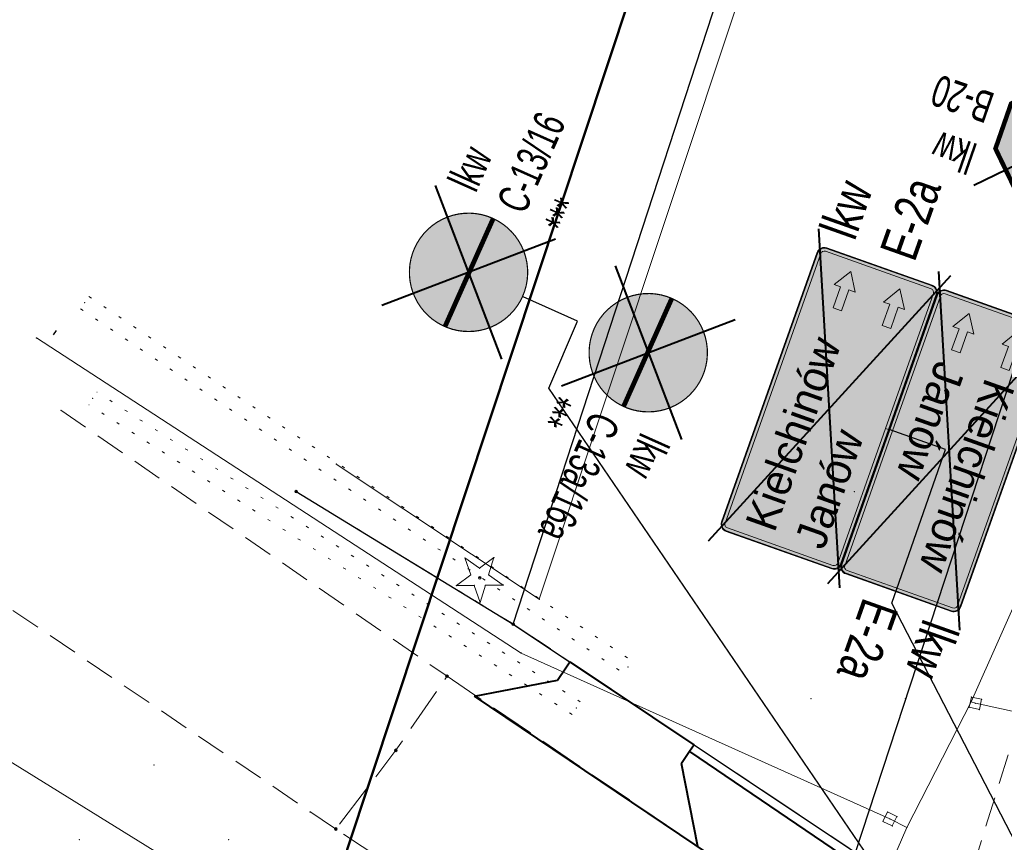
# Model space of a CAD drawing. Header units: metres. Extents: x 6599594 to 6600699, y 5687867 to 5691114.
# Tile 8 of 256: x 6599796 to 6599828, y 5688550 to 5688577. Entities that reach past the tile are written whole.
import ezdxf
from ezdxf.enums import TextEntityAlignment as Align

# ---------------------------------------------------------------- set-up
doc = ezdxf.new("R2010")
doc.units = ezdxf.units.M
doc.header["$MEASUREMENT"] = 0
for name, pattern in [('1', [0]), ('BGT', [0]), ('BTO', [0]), ('GUK', [2, 1.5, -0.5]), ('GUZ', [1, 0.5, -0.5]), ('KOU', [1.5, 1, -0.5]), ('L_0_04', [1.5, 1, -0.5]), ('L_0_06', [2, 1.5, -0.5]), ('L_0_70_00', [1, 0, 0.5, -0.5]), ('UPT', [0]), ('UPW', [0])]:
    doc.linetypes.add(name, pattern=pattern)
doc.layers.get('0').update_dxf_attribs({"color": 253, "linetype": 'CONTINUOUS', "lineweight": 13})
for name, color, linetype in [('__gaPionowe', 7, 'CONTINUOUS'), ('IA_krawężnik_D', 72, 'CONTINUOUS'), ('zzz.gaVSDodTekst', 7, 'CONTINUOUS'), ('zzz.gaVSDomyslna', 7, 'CONTINUOUS'), ('zzz.gaVSNazwa', 7, 'CONTINUOUS'), ('zzz.gaVSStan', 7, 'CONTINUOUS'), ('zzz.gaVSWielkość', 7, 'CONTINUOUS')]:
    doc.layers.add(name, color=color, linetype=linetype)
for name, color, linetype, lineweight in [('_wg odrębnego opracowania', 200, 'BTO', 40), ('Dzialki', 130, '1', 30), ('EUZPU_L_3', 7, 'CONTINUOUS', 9), ('Kontury', 252, 'GUK', 9), ('OT_Komunikacja', 7, 'CONTINUOUS', 0), ('OT_ZagospodarowanieTerenu', 7, 'CONTINUOUS', 0), ('pkt_sztuczny_i_naturalny', 7, 'CONTINUOUS', 5), ('Punkty', 7, 'CONTINUOUS', 9), ('SDRPK_L_1', 252, 'KOU', 9), ('SZOPO_L_0', 7, 'BGT', 9), ('SZZPZ_T_0', 7, 'CONTINUOUS', 9), ('UTTPOM_L_0', 30, 'UPT', 9), ('UWWOA_T_7', 5, 'CONTINUOUS', 9), ('UWWPM_L_0', 5, 'UPW', 9), ('Uzytki', 252, 'GUZ', 9), ('zakres', 1, 'CONTINUOUS', 50)]:
    doc.layers.add(name, color=color, linetype=linetype, lineweight=lineweight)
doc.styles.add('GA-ATR-TEXT', font='ARIALN.TTF', dxfattribs={"width": 0.8})
doc.styles.add('GA-SIGN-TEXT', font='GA_OZ_PION.ttf')
doc.styles.add('opis drzewa', font='ARIALN.TTF', dxfattribs={"width": 0.7, "height": 1.4})
doc.styles.get("Standard").update_dxf_attribs({"font": 'ARIALN.TTF', "width": 0.75, "height": 1.2})
doc.linetypes.add('L_0_15_SHX', pattern='A,0,-0.375,-0.75,-0.75,-0.75,-0.75,-0.75,[6,Mapa Kielchinów 07-08-2022.shx,S=0.05,R=0,X=0,Y=0],-0.75,-0.75,-0.75,-0.75,-0.375', length=7.5)
doc.dimstyles.new('GA-LEADER', dxfattribs={"dimtxt": 1, "dimasz": 1, "dimexe": 1, "dimexo": 1, "dimgap": 1, "dimtad": 1, "dimtxsty": 'Standard', "dimcen": 1, "dimadec": 0, "dimazin": 0, "dimtfac": 1, "dimtmove": 0, "dimatfit": 3, "dimfxl": 1, "dimarcsym": 0})

# ---------------------------------------------------------------- blocks, each defined once
blk = doc.blocks.new('L_0_02_1')
at = {"color": 0}
blk.add_point((0, 0), dxfattribs=at)
blk = doc.blocks.new('L_0_02_2')
at = {"color": 0}
blk.add_point((0, 0), dxfattribs=at)
blk = doc.blocks.new('168')
at = {"linetype": 'Continuous', "lineweight": 13}
blk.add_hatch(color=0, dxfattribs=at).paths.add_polyline_path([(0, -0.091, 1), (0, 0.091, 1)])
at = {"color": 0, "linetype": 'Continuous', "lineweight": 13}
blk.add_circle((0, 0), 0.0906, dxfattribs=at)
blk = doc.blocks.new('gaVScolumn0')
at = {"color": 0, "linetype": 'ByBlock', "lineweight": -2}
blk.add_line((0, 0), (0, 400), dxfattribs=at)
at = {"color": 7, "style": 'GA-ATR-TEXT', "width": 0.9}
blk.add_attdef('X2', text='', height=150, dxfattribs=at).set_placement((-50, 0), align=Align.BOTTOM_RIGHT)
blk = doc.blocks.new('*U355')
at = {"layer": 'zzz.gaVSDomyslna'}
h = blk.add_hatch(color=250, dxfattribs=at)
edge = h.paths.add_edge_path()
edge.add_line((0, 0), (-957, 0))
edge.add_arc((-957, 50), 50, 179.99996, 270.00004, ccw=False)
edge.add_line((-1007, 50), (-1007, 800))
edge.add_arc((-957, 800), 50, 89.99996, 180.00004, ccw=False)
edge.add_line((-957, 850), (957, 850))
edge.add_arc((957, 800), 50, -0.00004, 90.00004, ccw=False)
edge.add_line((1007, 800), (1007, 50))
edge.add_arc((957, 50), 50, -90.00004, 0.00004, ccw=False)
edge.add_line((957, 0), (0, 0))
edge.add_line((0, 0), (0, 0))
h = blk.add_hatch(color=7, dxfattribs=at)
edge = h.paths.add_edge_path()
edge.add_line((0, 5), (0, 25))
edge.add_line((0, 25), (957, 25))
edge.add_arc((957, 50), 25, 269.99996, 360.00004)
edge.add_line((982, 50), (982, 800))
edge.add_arc((957, 800), 25, 359.99996, 450.00004)
edge.add_line((957, 825), (-957, 825))
edge.add_arc((-957, 800), 25, 89.99996, 180.00004)
edge.add_line((-982, 800), (-982, 50))
edge.add_arc((-957, 50), 25, 179.99996, 270.00004)
edge.add_line((-957, 25), (0, 25))
edge.add_line((0, 25), (0, 5))
edge.add_line((0, 5), (-957, 5))
edge.add_arc((-957, 50), 45, 179.99996, 270.00004, ccw=False)
edge.add_line((-1002, 50), (-1002, 800))
edge.add_arc((-957, 800), 45, 89.99996, 180.00004, ccw=False)
edge.add_line((-957, 845), (957, 845))
edge.add_arc((957, 800), 45, -0.00004, 90.00004, ccw=False)
edge.add_line((1002, 800), (1002, 50))
edge.add_arc((957, 50), 45, -90.00004, 0.00004, ccw=False)
edge.add_line((957, 5), (0, 5))
edge.add_line((0, 5), (0, 5))
at = {"layer": 'zzz.gaVSDomyslna', "color": 250, "lineweight": 0}
blk.add_lwpolyline([(0, 0), (-957, 0, -0.414214), (-1007, 50), (-1007, 800, -0.414214), (-957, 850), (957, 850, -0.414214), (1007, 800), (1007, 50, -0.414214), (957, 0), (0, 0)], format="xyb", close=True, dxfattribs=at)
at = {"layer": 'zzz.gaVSDomyslna', "color": 7, "lineweight": 0}
blk.add_lwpolyline([(0, 5), (0, 25), (957, 25, 0.414214), (982, 50), (982, 800, 0.414214), (957, 825), (-957, 825, 0.414214), (-982, 800), (-982, 50, 0.414214), (-957, 25), (0, 25), (0, 5), (-957, 5, -0.414214), (-1002, 50), (-1002, 800, -0.414214), (-957, 845), (957, 845, -0.414214), (1002, 800), (1002, 50, -0.414214), (957, 5), (0, 5)], format="xyb", close=True, dxfattribs=at)
blk = doc.blocks.new('*U353')
at = {"layer": 'zzz.gaVSDomyslna', "linetype": 'ByBlock', "lineweight": -2}
blk.add_hatch(color=7, dxfattribs=at).paths.add_polyline_path([(-15, 30), (-15, 75), (-135, 0), (-15, -75), (-15, -30), (135, -30), (135, 30)])
at = {"layer": 'zzz.gaVSDomyslna', "color": 7, "lineweight": 0}
blk.add_lwpolyline([(-15, 30), (-15, 75), (-135, 0), (-15, -75), (-15, -30), (135, -30), (135, 30), (-15, 30)], close=True, dxfattribs=at)
blk = doc.blocks.new('*U354')
at = {"layer": 'zzz.gaVSDomyslna', "linetype": 'ByBlock', "lineweight": -2}
blk.add_hatch(color=7, dxfattribs=at).paths.add_polyline_path([(-15, 30), (-15, 75), (-135, 0), (-15, -75), (-15, -30), (135, -30), (135, 30)])
at = {"layer": 'zzz.gaVSDomyslna', "color": 7, "lineweight": 0}
blk.add_lwpolyline([(-15, 30), (-15, 75), (-135, 0), (-15, -75), (-15, -30), (135, -30), (135, 30), (-15, 30)], close=True, dxfattribs=at)
blk = doc.blocks.new('*U352')
at = {"layer": 'zzz.gaVSDomyslna', "color": 7, "xscale": 0.9999888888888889, "yscale": 0.9999888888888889, "rotation": 180}
for name, p in [('*U354', (776.975, 455)), ('*U353', (776.975, 105))]:
    blk.add_blockref(name, p, dxfattribs=at)
at = {"layer": 'zzz.gaVSDomyslna', "color": 7, "style": 'GA-SIGN-TEXT'}
for s, p in [('Kielchinów', (-911.975, 455)), ('Janów', (-911.975, 105))]:
    blk.add_text(s, height=210, dxfattribs=at).set_placement(p, align=Align.MIDDLE_LEFT)
blk = doc.blocks.new('*U351')
at = {"layer": 'zzz.gaVSDomyslna'}
blk.add_blockref('*U352', (0, 165), dxfattribs=at)
blk = doc.blocks.new('z.ga4.Cross-2')
at = {"color": 0, "linetype": 'Continuous', "lineweight": -2}
for p, q in [((-0.5, -0.5), (0.5, 0.5)), ((0.5, -0.5), (-0.5, 0.5))]:
    blk.add_line(p, q, dxfattribs=at)
blk = doc.blocks.new('*U350')
at = {"layer": 'zzz.gaVSDomyslna', "color": 10, "lineweight": 40, "xscale": 2215.40000000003, "yscale": 935.0000000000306}
blk.add_blockref('z.ga4.Cross-2', (0, 425), dxfattribs=at)
at = {"layer": 'zzz.gaVSDomyslna'}
for name, p in [('*U355', (0, 0)), ('*U351', (0, -24))]:
    blk.add_blockref(name, p, dxfattribs=at)
at = {"layer": 'zzz.gaVSDodTekst', "style": 'GA-ATR-TEXT', "width": 0.9}
blk.add_attdef('Addtext', text='', height=250, dxfattribs=at).set_placement((1107, -87.5), align=Align.MIDDLE_LEFT)
at = {"layer": 'zzz.gaVSDomyslna', "style": 'opis drzewa', "flags": 1}
for tag in ['Width', 'Height', 'Position', 'Route', 'ItemNo', 'ID']:
    blk.add_attdef(tag, text='', height=1, dxfattribs=at).set_placement((0, 0), align=Align.MIDDLE_LEFT)
at = {"layer": 'zzz.gaVSNazwa', "style": 'GA-ATR-TEXT', "width": 0.9}
blk.add_attdef('Name', text='', height=250, dxfattribs=at).set_placement((1107, 337.5), align=Align.MIDDLE_LEFT)
at = {"layer": 'zzz.gaVSStan', "style": 'GA-ATR-TEXT', "width": 0.9}
blk.add_attdef('State', text='', height=250, dxfattribs=at).set_placement((1107, 762.5), align=Align.MIDDLE_LEFT)
at = {"layer": 'zzz.gaVSWielkość', "style": 'opis drzewa', "flags": 1}
blk.add_attdef('Size', text='', height=1, dxfattribs=at).set_placement((0, 0), align=Align.MIDDLE_LEFT)
blk = doc.blocks.new('*U364')
at = {"layer": 'zzz.gaVSDomyslna'}
h = blk.add_hatch(color=250, dxfattribs=at)
edge = h.paths.add_edge_path()
edge.add_line((0, 0), (-957, 0))
edge.add_arc((-957, 50), 50, 179.99996, 270.00004, ccw=False)
edge.add_line((-1007, 50), (-1007, 800))
edge.add_arc((-957, 800), 50, 89.99996, 180.00004, ccw=False)
edge.add_line((-957, 850), (957, 850))
edge.add_arc((957, 800), 50, -0.00004, 90.00004, ccw=False)
edge.add_line((1007, 800), (1007, 50))
edge.add_arc((957, 50), 50, -90.00004, 0.00004, ccw=False)
edge.add_line((957, 0), (0, 0))
edge.add_line((0, 0), (0, 0))
h = blk.add_hatch(color=7, dxfattribs=at)
edge = h.paths.add_edge_path()
edge.add_line((0, 5), (0, 25))
edge.add_line((0, 25), (957, 25))
edge.add_arc((957, 50), 25, 269.99996, 360.00004)
edge.add_line((982, 50), (982, 800))
edge.add_arc((957, 800), 25, 359.99996, 450.00004)
edge.add_line((957, 825), (-957, 825))
edge.add_arc((-957, 800), 25, 89.99996, 180.00004)
edge.add_line((-982, 800), (-982, 50))
edge.add_arc((-957, 50), 25, 179.99996, 270.00004)
edge.add_line((-957, 25), (0, 25))
edge.add_line((0, 25), (0, 5))
edge.add_line((0, 5), (-957, 5))
edge.add_arc((-957, 50), 45, 179.99996, 270.00004, ccw=False)
edge.add_line((-1002, 50), (-1002, 800))
edge.add_arc((-957, 800), 45, 89.99996, 180.00004, ccw=False)
edge.add_line((-957, 845), (957, 845))
edge.add_arc((957, 800), 45, -0.00004, 90.00004, ccw=False)
edge.add_line((1002, 800), (1002, 50))
edge.add_arc((957, 50), 45, -90.00004, 0.00004, ccw=False)
edge.add_line((957, 5), (0, 5))
edge.add_line((0, 5), (0, 5))
at = {"layer": 'zzz.gaVSDomyslna', "color": 250, "lineweight": 0}
blk.add_lwpolyline([(0, 0), (-957, 0, -0.414214), (-1007, 50), (-1007, 800, -0.414214), (-957, 850), (957, 850, -0.414214), (1007, 800), (1007, 50, -0.414214), (957, 0), (0, 0)], format="xyb", close=True, dxfattribs=at)
at = {"layer": 'zzz.gaVSDomyslna', "color": 7, "lineweight": 0}
blk.add_lwpolyline([(0, 5), (0, 25), (957, 25, 0.414214), (982, 50), (982, 800, 0.414214), (957, 825), (-957, 825, 0.414214), (-982, 800), (-982, 50, 0.414214), (-957, 25), (0, 25), (0, 5), (-957, 5, -0.414214), (-1002, 50), (-1002, 800, -0.414214), (-957, 845), (957, 845, -0.414214), (1002, 800), (1002, 50, -0.414214), (957, 5), (0, 5)], format="xyb", close=True, dxfattribs=at)
blk = doc.blocks.new('*U362')
at = {"layer": 'zzz.gaVSDomyslna', "linetype": 'ByBlock', "lineweight": -2}
blk.add_hatch(color=7, dxfattribs=at).paths.add_polyline_path([(-15, 30), (-15, 75), (-135, 0), (-15, -75), (-15, -30), (135, -30), (135, 30)])
at = {"layer": 'zzz.gaVSDomyslna', "color": 7, "lineweight": 0}
blk.add_lwpolyline([(-15, 30), (-15, 75), (-135, 0), (-15, -75), (-15, -30), (135, -30), (135, 30), (-15, 30)], close=True, dxfattribs=at)
blk = doc.blocks.new('*U363')
at = {"layer": 'zzz.gaVSDomyslna', "linetype": 'ByBlock', "lineweight": -2}
blk.add_hatch(color=7, dxfattribs=at).paths.add_polyline_path([(-15, 30), (-15, 75), (-135, 0), (-15, -75), (-15, -30), (135, -30), (135, 30)])
at = {"layer": 'zzz.gaVSDomyslna', "color": 7, "lineweight": 0}
blk.add_lwpolyline([(-15, 30), (-15, 75), (-135, 0), (-15, -75), (-15, -30), (135, -30), (135, 30), (-15, 30)], close=True, dxfattribs=at)
blk = doc.blocks.new('*U361')
at = {"layer": 'zzz.gaVSDomyslna', "color": 7, "xscale": 0.9999888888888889, "yscale": 0.9999888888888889}
for name, p in [('*U363', (-776.975, 455)), ('*U362', (-776.975, 105))]:
    blk.add_blockref(name, p, dxfattribs=at)
at = {"layer": 'zzz.gaVSDomyslna', "color": 7, "style": 'GA-SIGN-TEXT'}
for s, p in [('Kielchinów', (-549.975, 455)), ('Janów', (-549.975, 105))]:
    blk.add_text(s, height=210, dxfattribs=at).set_placement(p, align=Align.MIDDLE_LEFT)
blk = doc.blocks.new('*U360')
at = {"layer": 'zzz.gaVSDomyslna'}
blk.add_blockref('*U361', (0, 165), dxfattribs=at)
blk = doc.blocks.new('*U359')
at = {"layer": 'zzz.gaVSDomyslna', "color": 10, "lineweight": 40, "xscale": 2215.40000000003, "yscale": 935.0000000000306}
blk.add_blockref('z.ga4.Cross-2', (0, 425), dxfattribs=at)
at = {"layer": 'zzz.gaVSDomyslna'}
for name, p in [('*U364', (0, 0)), ('*U360', (0, -24))]:
    blk.add_blockref(name, p, dxfattribs=at)
at = {"layer": 'zzz.gaVSDodTekst', "style": 'GA-ATR-TEXT', "width": 0.9}
blk.add_attdef('Addtext', text='', height=250, dxfattribs=at).set_placement((1107, -87.5), align=Align.MIDDLE_LEFT)
at = {"layer": 'zzz.gaVSDomyslna', "style": 'opis drzewa', "flags": 1}
for tag in ['Width', 'Height', 'Position', 'Route', 'ItemNo', 'ID']:
    blk.add_attdef(tag, text='', height=1, dxfattribs=at).set_placement((0, 0), align=Align.MIDDLE_LEFT)
at = {"layer": 'zzz.gaVSNazwa', "style": 'GA-ATR-TEXT', "width": 0.9}
blk.add_attdef('Name', text='', height=250, dxfattribs=at).set_placement((1107, 337.5), align=Align.MIDDLE_LEFT)
at = {"layer": 'zzz.gaVSStan', "style": 'GA-ATR-TEXT', "width": 0.9}
blk.add_attdef('State', text='', height=250, dxfattribs=at).set_placement((1107, 762.5), align=Align.MIDDLE_LEFT)
at = {"layer": 'zzz.gaVSWielkość', "style": 'opis drzewa', "flags": 1}
blk.add_attdef('Size', text='', height=1, dxfattribs=at).set_placement((0, 0), align=Align.MIDDLE_LEFT)
blk = doc.blocks.new('*U378')
at = {"layer": 'zzz.gaVSDomyslna'}
blk.add_hatch(color=251, dxfattribs=at).paths.add_polyline_path([(400, 565.685), (165.685, 800), (-165.685, 800), (-400, 565.685), (-400, 234.315), (-165.685, 0), (165.685, 0), (400, 234.315)])
blk = doc.blocks.new('*U379')
at = {"layer": 'zzz.gaVSDomyslna', "color": 7, "lineweight": 0, "const_width": 30.4482}
blk.add_lwpolyline([(0, 15.2241), (159.379, 15.2241), (384.776, 240.621), (384.776, 559.379), (159.379, 784.776), (-159.379, 784.776), (-384.776, 559.379), (-384.776, 240.621), (-159.379, 15.2241), (0, 15.2241)], dxfattribs=at)
blk = doc.blocks.new('*U380')
at = {"layer": 'zzz.gaVSDomyslna'}
h = blk.add_hatch(color=7, dxfattribs=at)
h.paths.add_polyline_path([(246.667, 506.667), (186.667, 506.667), (186.667, 293.333), (213.333, 293.333), (213.333, 386.667), (246.667, 386.667, 1)])
h.paths.add_polyline_path([(213.333, 413.333), (213.333, 480), (246.667, 480, -1), (246.667, 413.333)], flags=16)
h.paths.add_polyline_path([(133.333, 446.667, 1), (13.3333, 446.667), (13.3333, 353.333, 1), (133.333, 353.333)])
h.paths.add_polyline_path([(106.667, 353.333, -1), (40, 353.333), (40, 446.667, -1), (106.667, 446.667)], flags=16)
h.paths.add_polyline_path([(-66.6667, 480), (-20, 480), (-20, 506.667), (-140, 506.667), (-140, 480), (-93.3333, 480), (-93.3333, 293.333), (-66.6667, 293.333)])
h.paths.add_polyline_path([(-220.318, 411.905), (-240.082, 416.296, -0.896242), (-233.333, 477.778), (-223.333, 477.778, -0.250765), (-197.447, 463.924), (-175.259, 478.716, 0.250765), (-223.333, 504.444), (-233.333, 504.444, 0.896242), (-245.866, 390.265), (-226.103, 385.873, -0.896242), (-233.333, 320), (-244.444, 320, -0.247999), (-271.985, 334.555), (-294.018, 319.533, 0.247999), (-244.444, 293.333), (-233.333, 293.333, 0.896242)])
blk = doc.blocks.new('*U382')
at = {"layer": 'zzz.gaVSDomyslna', "color": 251}
blk.add_blockref('*U378', (0, 0), dxfattribs=at)
at = {"layer": 'zzz.gaVSDomyslna', "color": 7}
for name in ['*U379', '*U380']:
    blk.add_blockref(name, (0, 0), dxfattribs=at)
blk = doc.blocks.new('*U377')
at = {"layer": 'zzz.gaVSDomyslna', "color": 10, "lineweight": 40, "xscale": 880.0002200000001, "yscale": 880.000117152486}
blk.add_blockref('z.ga4.Cross-2', (0, 400), dxfattribs=at)
at = {"layer": 'zzz.gaVSDomyslna'}
blk.add_blockref('*U382', (0, 0), dxfattribs=at)
at = {"layer": 'zzz.gaVSDodTekst', "style": 'GA-ATR-TEXT', "width": 0.8}
blk.add_attdef('Addtext', text='', height=200, dxfattribs=at).set_placement((500, -27), align=Align.MIDDLE_LEFT)
at = {"layer": 'zzz.gaVSDomyslna', "style": 'opis drzewa', "flags": 1}
for tag in ['Width', 'Height', 'Position', 'Route', 'ItemNo', 'ID']:
    blk.add_attdef(tag, text='', height=1, dxfattribs=at).set_placement((0, 0), align=Align.MIDDLE_LEFT)
at = {"layer": 'zzz.gaVSNazwa', "style": 'GA-ATR-TEXT', "width": 0.8}
blk.add_attdef('Name', text='', height=210, dxfattribs=at).set_placement((500, 318), align=Align.MIDDLE_LEFT)
at = {"layer": 'zzz.gaVSStan', "style": 'GA-ATR-TEXT', "width": 0.8}
blk.add_attdef('State', text='', height=210, dxfattribs=at).set_placement((500, 675), align=Align.MIDDLE_LEFT)
at = {"layer": 'zzz.gaVSWielkość', "style": 'opis drzewa', "flags": 1}
blk.add_attdef('Size', text='', height=1, dxfattribs=at).set_placement((0, 0), align=Align.MIDDLE_LEFT)
blk = doc.blocks.new('*U417')
at = {"layer": 'zzz.gaVSDomyslna'}
blk.add_hatch(color=250, dxfattribs=at).paths.add_polyline_path([(-400, 400, 1), (400, 400, 1)])
blk = doc.blocks.new('*U418')
at = {"layer": 'zzz.gaVSDomyslna', "color": 7, "lineweight": 0, "const_width": 8}
blk.add_lwpolyline([(0, 796, 1), (0, 4, 1), (0, 796, 1.17474)], format="xyb", dxfattribs=at)
blk = doc.blocks.new('*U419')
at = {"layer": 'zzz.gaVSDomyslna'}
h = blk.add_hatch(color=7, dxfattribs=at)
h.paths.add_polyline_path([(68.7298, 120), (80.3852, 120, 3.31928), (150.279, 245.471), (101.889, 323.64), (113.417, 360), (160, 360), (160, 400), (39.4574, 400, 0.843718), (36.4063, 381.198), (93.1592, 362.28), (86.0947, 340), (-138.924, 340), (-124.106, 391.293, -0.334944), (-112.567, 400), (-80, 400), (-80, 420), (-112.567, 420, 0.333495), (-143.292, 396.942), (-183.634, 257.298, 25.9615), (-164.42, 251.747), (-156.934, 277.658), (-5.88005, 147.681, 1.10824)])
h.paths.add_polyline_path([(68.7298, 140, 0.191903), (51.2382, 163.896), (93.9215, 298.513), (133.274, 234.943, 0.219028), (80.3852, 140)], flags=16)
h.paths.add_polyline_path([(32.1735, 169.941, 0.167013), (7.16478, 162.841), (-150.83, 298.79), (-144.702, 320), (79.7533, 320)], flags=16)
h.paths.add_polyline_path([(100.455, 120), (192.679, 120, 1.76317), (209.386, 149.991), (160.843, 228.405, -3.23686)], flags=16)
h.paths.add_polyline_path([(100.455, 140, -0.211684), (143.838, 217.878), (192.048, 140)], flags=16)
h.paths.add_polyline_path([(-189.204, 238.016), (-214.8, 149.415, 3.73205), (-195.586, 143.865), (-169.99, 232.466, -21.9545)], flags=16)
blk = doc.blocks.new('*U420')
at = {"layer": 'zzz.gaVSDomyslna'}
h = blk.add_hatch(color=7, dxfattribs=at)
h.paths.add_polyline_path([(-101.25, 517.5, 1), (-33.75, 517.5, 1)])
h.paths.add_polyline_path([(174.375, 298.125, 1), (230.625, 298.125, 1)], flags=17)
h.paths.add_polyline_path([(-25.0187, 384.179), (68.3868, 243.19), (76.6325, 249.603), (118.259, 225.538), (148.976, 235.904), (122.485, 129.941), (133.136, 127.544), (102.969, 6.87773), (129.764, 4.48537), (168.75, 120), (218.529, 31.5037), (233.422, 30.2005), (246.316, 59.2105), (232.906, 60.8867), (203.162, 137.647), (219.477, 202.909), (248.412, 146.605), (271.047, 155.407), (217.347, 262.806), (168.75, 270.703), (119.62, 249.209), (85.5204, 267.964), (-10.2857, 438.286), (-56.25, 475.312), (-87.3134, 476.866), (-158.4, 446.4), (-180, 360), (-196.44, 228.483), (-180.251, 227.269), (-154.512, 326.25), (-161.476, 237.111), (-155.15, 236.636), (-176.029, 0), (-137.25, 0), (-98.2895, 222.632), (-41.625, 33.75), (-5.82589, 33.75), (11.3704, 72.2698), (-8.63724, 80.8445), (-42.0833, 286.667)])
blk = doc.blocks.new('*U421')
at = {"layer": 'zzz.gaVSDomyslna'}
blk.add_hatch(color=250, dxfattribs=at).paths.add_polyline_path([(-400, 400, 1), (400, 400, 1)])
blk = doc.blocks.new('*U422')
at = {"layer": 'zzz.gaVSDomyslna', "color": 7, "lineweight": 0, "const_width": 8}
blk.add_lwpolyline([(0, 796, 1), (0, 4, 1), (0, 796, 1.17474)], format="xyb", dxfattribs=at)
blk = doc.blocks.new('*U423')
at = {"layer": 'zzz.gaVSDomyslna'}
h = blk.add_hatch(color=7, dxfattribs=at)
h.paths.add_polyline_path([(68.7298, 120), (80.3852, 120, 3.31928), (150.279, 245.471), (101.889, 323.64), (113.417, 360), (160, 360), (160, 400), (39.4574, 400, 0.843718), (36.4063, 381.198), (93.1592, 362.28), (86.0947, 340), (-138.924, 340), (-124.106, 391.293, -0.334944), (-112.567, 400), (-80, 400), (-80, 420), (-112.567, 420, 0.333495), (-143.292, 396.942), (-183.634, 257.298, 25.9615), (-164.42, 251.747), (-156.934, 277.658), (-5.88005, 147.681, 1.10824)])
h.paths.add_polyline_path([(68.7298, 140, 0.191903), (51.2382, 163.896), (93.9215, 298.513), (133.274, 234.943, 0.219028), (80.3852, 140)], flags=16)
h.paths.add_polyline_path([(32.1735, 169.941, 0.167013), (7.16478, 162.841), (-150.83, 298.79), (-144.702, 320), (79.7533, 320)], flags=16)
h.paths.add_polyline_path([(100.455, 120), (192.679, 120, 1.76317), (209.386, 149.991), (160.843, 228.405, -3.23686)], flags=16)
h.paths.add_polyline_path([(100.455, 140, -0.211684), (143.838, 217.878), (192.048, 140)], flags=16)
h.paths.add_polyline_path([(-189.204, 238.016), (-214.8, 149.415, 3.73205), (-195.586, 143.865), (-169.99, 232.466, -21.9545)], flags=16)
blk = doc.blocks.new('*U424')
at = {"layer": 'zzz.gaVSDomyslna'}
h = blk.add_hatch(color=7, dxfattribs=at)
h.paths.add_polyline_path([(-101.25, 517.5, 1), (-33.75, 517.5, 1)])
h.paths.add_polyline_path([(174.375, 298.125, 1), (230.625, 298.125, 1)], flags=17)
h.paths.add_polyline_path([(-25.0187, 384.179), (68.3868, 243.19), (76.6325, 249.603), (118.259, 225.538), (148.976, 235.904), (122.485, 129.941), (133.136, 127.544), (102.969, 6.87773), (129.764, 4.48537), (168.75, 120), (218.529, 31.5037), (233.422, 30.2005), (246.316, 59.2105), (232.906, 60.8867), (203.162, 137.647), (219.477, 202.909), (248.412, 146.605), (271.047, 155.407), (217.347, 262.806), (168.75, 270.703), (119.62, 249.209), (85.5204, 267.964), (-10.2857, 438.286), (-56.25, 475.312), (-87.3134, 476.866), (-158.4, 446.4), (-180, 360), (-196.44, 228.483), (-180.251, 227.269), (-154.512, 326.25), (-161.476, 237.111), (-155.15, 236.636), (-176.029, 0), (-137.25, 0), (-98.2895, 222.632), (-41.625, 33.75), (-5.82589, 33.75), (11.3704, 72.2698), (-8.63724, 80.8445), (-42.0833, 286.667)])
blk = doc.blocks.new('*U425')
at = {"layer": 'zzz.gaVSDomyslna', "color": 7, "const_width": 32}
blk.add_lwpolyline([(-396, 396), (396, 396)], dxfattribs=at)
blk.add_lwpolyline([(-396, 396), (396, 396)], dxfattribs=at)
at = {"layer": 'zzz.gaVSDomyslna', "color": 250}
for name in ['*U417', '*U421']:
    blk.add_blockref(name, (0, 0), dxfattribs=at)
at = {"layer": 'zzz.gaVSDomyslna', "color": 7}
for name in ['*U418', '*U422']:
    blk.add_blockref(name, (0, 0), dxfattribs=at)
for name, p, xscale, yscale in [('*U420', (0, 440), 0.58, 0.58), ('*U424', (0, 440), 0.58, 0.58), ('*U419', (0, 92), 0.6, 0.6), ('*U423', (0, 92), 0.6, 0.6)]:
    blk.add_blockref(name, p, dxfattribs=dict(at, xscale=xscale, yscale=yscale))
blk = doc.blocks.new('*U416')
at = {"layer": 'zzz.gaVSDomyslna', "color": 10, "lineweight": 40, "xscale": 880, "yscale": 880}
blk.add_blockref('z.ga4.Cross-2', (0, 400), dxfattribs=at)
at = {"layer": 'zzz.gaVSDomyslna'}
blk.add_blockref('*U425', (0, 0), dxfattribs=at)
at = {"layer": 'zzz.gaVSDodTekst', "style": 'GA-ATR-TEXT', "width": 0.8}
blk.add_attdef('Addtext', text='', height=200, dxfattribs=at).set_placement((500, -27), align=Align.MIDDLE_LEFT)
at = {"layer": 'zzz.gaVSDomyslna', "style": 'opis drzewa', "flags": 1}
for tag in ['Width', 'Height', 'Position', 'Route', 'ItemNo', 'ID']:
    blk.add_attdef(tag, text='', height=1, dxfattribs=at).set_placement((0, 0), align=Align.MIDDLE_LEFT)
at = {"layer": 'zzz.gaVSNazwa', "style": 'GA-ATR-TEXT', "width": 0.8}
blk.add_attdef('Name', text='', height=210, dxfattribs=at).set_placement((500, 318), align=Align.MIDDLE_LEFT)
at = {"layer": 'zzz.gaVSStan', "style": 'GA-ATR-TEXT', "width": 0.8}
blk.add_attdef('State', text='', height=210, dxfattribs=at).set_placement((500, 675), align=Align.MIDDLE_LEFT)
at = {"layer": 'zzz.gaVSWielkość', "style": 'opis drzewa', "flags": 1}
blk.add_attdef('Size', text='', height=1, dxfattribs=at).set_placement((0, 0), align=Align.MIDDLE_LEFT)
blk = doc.blocks.new('*U427')
at = {"layer": 'zzz.gaVSDomyslna'}
blk.add_hatch(color=250, dxfattribs=at).paths.add_polyline_path([(-400, 400, 1), (400, 400, 1)])
blk = doc.blocks.new('*U428')
at = {"layer": 'zzz.gaVSDomyslna', "color": 7, "lineweight": 0, "const_width": 8}
blk.add_lwpolyline([(0, 796, 1), (0, 4, 1), (0, 796, 1.17474)], format="xyb", dxfattribs=at)
blk = doc.blocks.new('*U429')
at = {"layer": 'zzz.gaVSDomyslna'}
h = blk.add_hatch(color=7, dxfattribs=at)
h.paths.add_polyline_path([(68.7298, 120), (80.3852, 120, 3.31928), (150.279, 245.471), (101.889, 323.64), (113.417, 360), (160, 360), (160, 400), (39.4574, 400, 0.843718), (36.4063, 381.198), (93.1592, 362.28), (86.0947, 340), (-138.924, 340), (-124.106, 391.293, -0.334944), (-112.567, 400), (-80, 400), (-80, 420), (-112.567, 420, 0.333495), (-143.292, 396.942), (-183.634, 257.298, 25.9615), (-164.42, 251.747), (-156.934, 277.658), (-5.88005, 147.681, 1.10824)])
h.paths.add_polyline_path([(68.7298, 140, 0.191903), (51.2382, 163.896), (93.9215, 298.513), (133.274, 234.943, 0.219028), (80.3852, 140)], flags=16)
h.paths.add_polyline_path([(32.1735, 169.941, 0.167013), (7.16478, 162.841), (-150.83, 298.79), (-144.702, 320), (79.7533, 320)], flags=16)
h.paths.add_polyline_path([(100.455, 120), (192.679, 120, 1.76317), (209.386, 149.991), (160.843, 228.405, -3.23686)], flags=16)
h.paths.add_polyline_path([(100.455, 140, -0.211684), (143.838, 217.878), (192.048, 140)], flags=16)
h.paths.add_polyline_path([(-189.204, 238.016), (-214.8, 149.415, 3.73205), (-195.586, 143.865), (-169.99, 232.466, -21.9545)], flags=16)
blk = doc.blocks.new('*U430')
at = {"layer": 'zzz.gaVSDomyslna'}
h = blk.add_hatch(color=7, dxfattribs=at)
h.paths.add_polyline_path([(-101.25, 517.5, 1), (-33.75, 517.5, 1)])
h.paths.add_polyline_path([(174.375, 298.125, 1), (230.625, 298.125, 1)], flags=17)
h.paths.add_polyline_path([(-25.0187, 384.179), (68.3868, 243.19), (76.6325, 249.603), (118.259, 225.538), (148.976, 235.904), (122.485, 129.941), (133.136, 127.544), (102.969, 6.87773), (129.764, 4.48537), (168.75, 120), (218.529, 31.5037), (233.422, 30.2005), (246.316, 59.2105), (232.906, 60.8867), (203.162, 137.647), (219.477, 202.909), (248.412, 146.605), (271.047, 155.407), (217.347, 262.806), (168.75, 270.703), (119.62, 249.209), (85.5204, 267.964), (-10.2857, 438.286), (-56.25, 475.312), (-87.3134, 476.866), (-158.4, 446.4), (-180, 360), (-196.44, 228.483), (-180.251, 227.269), (-154.512, 326.25), (-161.476, 237.111), (-155.15, 236.636), (-176.029, 0), (-137.25, 0), (-98.2895, 222.632), (-41.625, 33.75), (-5.82589, 33.75), (11.3704, 72.2698), (-8.63724, 80.8445), (-42.0833, 286.667)])
blk = doc.blocks.new('*U431')
at = {"layer": 'zzz.gaVSDomyslna'}
blk.add_hatch(color=7, dxfattribs=at).paths.add_polyline_path([(326.027, 631.746, 0.0839202), (231.746, 726.027), (-326.027, 168.254, 0.0839202), (-231.746, 73.9729)])
blk = doc.blocks.new('*U432')
at = {"layer": 'zzz.gaVSDomyslna'}
blk.add_hatch(color=251, dxfattribs=at).paths.add_polyline_path([(316.346, 631.493, 0.0769842), (231.493, 716.346), (-316.346, 168.507, 0.0769842), (-231.493, 83.6539)])
blk = doc.blocks.new('*U433')
at = {"layer": 'zzz.gaVSDomyslna'}
blk.add_hatch(color=250, dxfattribs=at).paths.add_polyline_path([(-400, 400, 1), (400, 400, 1)])
blk = doc.blocks.new('*U434')
at = {"layer": 'zzz.gaVSDomyslna', "color": 7, "lineweight": 0, "const_width": 8}
blk.add_lwpolyline([(0, 796, 1), (0, 4, 1), (0, 796, 1.17474)], format="xyb", dxfattribs=at)
blk = doc.blocks.new('*U435')
at = {"layer": 'zzz.gaVSDomyslna'}
h = blk.add_hatch(color=7, dxfattribs=at)
h.paths.add_polyline_path([(68.7298, 120), (80.3852, 120, 3.31928), (150.279, 245.471), (101.889, 323.64), (113.417, 360), (160, 360), (160, 400), (39.4574, 400, 0.843718), (36.4063, 381.198), (93.1592, 362.28), (86.0947, 340), (-138.924, 340), (-124.106, 391.293, -0.334944), (-112.567, 400), (-80, 400), (-80, 420), (-112.567, 420, 0.333495), (-143.292, 396.942), (-183.634, 257.298, 25.9615), (-164.42, 251.747), (-156.934, 277.658), (-5.88005, 147.681, 1.10824)])
h.paths.add_polyline_path([(68.7298, 140, 0.191903), (51.2382, 163.896), (93.9215, 298.513), (133.274, 234.943, 0.219028), (80.3852, 140)], flags=16)
h.paths.add_polyline_path([(32.1735, 169.941, 0.167013), (7.16478, 162.841), (-150.83, 298.79), (-144.702, 320), (79.7533, 320)], flags=16)
h.paths.add_polyline_path([(100.455, 120), (192.679, 120, 1.76317), (209.386, 149.991), (160.843, 228.405, -3.23686)], flags=16)
h.paths.add_polyline_path([(100.455, 140, -0.211684), (143.838, 217.878), (192.048, 140)], flags=16)
h.paths.add_polyline_path([(-189.204, 238.016), (-214.8, 149.415, 3.73205), (-195.586, 143.865), (-169.99, 232.466, -21.9545)], flags=16)
blk = doc.blocks.new('*U436')
at = {"layer": 'zzz.gaVSDomyslna'}
h = blk.add_hatch(color=7, dxfattribs=at)
h.paths.add_polyline_path([(-101.25, 517.5, 1), (-33.75, 517.5, 1)])
h.paths.add_polyline_path([(174.375, 298.125, 1), (230.625, 298.125, 1)], flags=17)
h.paths.add_polyline_path([(-25.0187, 384.179), (68.3868, 243.19), (76.6325, 249.603), (118.259, 225.538), (148.976, 235.904), (122.485, 129.941), (133.136, 127.544), (102.969, 6.87773), (129.764, 4.48537), (168.75, 120), (218.529, 31.5037), (233.422, 30.2005), (246.316, 59.2105), (232.906, 60.8867), (203.162, 137.647), (219.477, 202.909), (248.412, 146.605), (271.047, 155.407), (217.347, 262.806), (168.75, 270.703), (119.62, 249.209), (85.5204, 267.964), (-10.2857, 438.286), (-56.25, 475.312), (-87.3134, 476.866), (-158.4, 446.4), (-180, 360), (-196.44, 228.483), (-180.251, 227.269), (-154.512, 326.25), (-161.476, 237.111), (-155.15, 236.636), (-176.029, 0), (-137.25, 0), (-98.2895, 222.632), (-41.625, 33.75), (-5.82589, 33.75), (11.3704, 72.2698), (-8.63724, 80.8445), (-42.0833, 286.667)])
blk = doc.blocks.new('*U437')
at = {"layer": 'zzz.gaVSDomyslna'}
blk.add_hatch(color=7, dxfattribs=at).paths.add_polyline_path([(326.027, 631.746, 0.0839202), (231.746, 726.027), (-326.027, 168.254, 0.0839202), (-231.746, 73.9729)])
blk = doc.blocks.new('*U438')
at = {"layer": 'zzz.gaVSDomyslna'}
blk.add_hatch(color=251, dxfattribs=at).paths.add_polyline_path([(316.346, 631.493, 0.0769842), (231.493, 716.346), (-316.346, 168.507, 0.0769842), (-231.493, 83.6539)])
blk = doc.blocks.new('*U439')
at = {"layer": 'zzz.gaVSDomyslna', "color": 7, "const_width": 32}
blk.add_lwpolyline([(-396, 396), (396, 396)], dxfattribs=at)
blk.add_lwpolyline([(-396, 396), (396, 396)], dxfattribs=at)
at = {"layer": 'zzz.gaVSDomyslna', "color": 250}
for name in ['*U427', '*U433']:
    blk.add_blockref(name, (0, 0), dxfattribs=at)
at = {"layer": 'zzz.gaVSDomyslna', "color": 7}
for name in ['*U428', '*U434', '*U431', '*U437']:
    blk.add_blockref(name, (0, 0), dxfattribs=at)
for name, p, xscale, yscale in [('*U430', (0, 440), 0.58, 0.58), ('*U436', (0, 440), 0.58, 0.58), ('*U429', (0, 92), 0.6, 0.6), ('*U435', (0, 92), 0.6, 0.6)]:
    blk.add_blockref(name, p, dxfattribs=dict(at, xscale=xscale, yscale=yscale))
at = {"layer": 'zzz.gaVSDomyslna', "color": 251}
for name in ['*U432', '*U438']:
    blk.add_blockref(name, (0, 0), dxfattribs=at)
blk = doc.blocks.new('*U426')
at = {"layer": 'zzz.gaVSDomyslna', "color": 10, "lineweight": 40, "xscale": 880, "yscale": 880}
blk.add_blockref('z.ga4.Cross-2', (0, 400), dxfattribs=at)
at = {"layer": 'zzz.gaVSDomyslna'}
blk.add_blockref('*U439', (0, 0), dxfattribs=at)
at = {"layer": 'zzz.gaVSDodTekst', "style": 'GA-ATR-TEXT', "width": 0.8}
blk.add_attdef('Addtext', text='', height=200, dxfattribs=at).set_placement((500, -27), align=Align.MIDDLE_LEFT)
at = {"layer": 'zzz.gaVSDomyslna', "style": 'opis drzewa', "flags": 1}
for tag in ['Width', 'Height', 'Position', 'Route', 'ItemNo', 'ID']:
    blk.add_attdef(tag, text='', height=1, dxfattribs=at).set_placement((0, 0), align=Align.MIDDLE_LEFT)
at = {"layer": 'zzz.gaVSNazwa', "style": 'GA-ATR-TEXT', "width": 0.8}
blk.add_attdef('Name', text='', height=210, dxfattribs=at).set_placement((500, 318), align=Align.MIDDLE_LEFT)
at = {"layer": 'zzz.gaVSStan', "style": 'GA-ATR-TEXT', "width": 0.8}
blk.add_attdef('State', text='', height=210, dxfattribs=at).set_placement((500, 675), align=Align.MIDDLE_LEFT)
at = {"layer": 'zzz.gaVSWielkość', "style": 'opis drzewa', "flags": 1}
blk.add_attdef('Size', text='', height=1, dxfattribs=at).set_placement((0, 0), align=Align.MIDDLE_LEFT)

msp = doc.modelspace()

# ---------------------------------------------------------------- linework, layer by layer
for p in [(6599797.68, 5688567.96), (6599796.06, 5688566.78), (6599797.95, 5688564.76), (6599796.88, 5688564.36), (6599806.1, 5688562.56), (6599804.76, 5688561.64), (6599804.76, 5688561.64), (6599823.436, 5688561.636), (6599826.791, 5688561.636), (6599810.406, 5688559.422), (6599811.377, 5688559.434), (6599810.599, 5688558.854), (6599810.896, 5688559.075), (6599811.199, 5688558.861), (6599810.118, 5688558.495), (6599810.718, 5688558.503), (6599810.9, 5688558.76), (6599811.089, 5688558.507), (6599811.689, 5688558.515), (6599810.91, 5688557.934), (6599812.89, 5688558.04), (6599812.02, 5688557.21), (6599812.02, 5688557.21), (6599812.29, 5688556.24), (6599815.86, 5688555.77), (6599821.989, 5688554.71), (6599825.148, 5688554.71), (6599827.35, 5688554.61), (6599827.356, 5688554.768), (6599827.49, 5688554.56), (6599827.698, 5688554.694), (6599814.13, 5688554.4), (6599827.282, 5688554.426), (6599827.624, 5688554.352), (6599800, 5688552.5), (6599805.22, 5688550.92), (6599824.55, 5688550.924), (6599824.396, 5688550.61), (6599824.63, 5688550.69), (6599824.63, 5688550.69), (6599824.864, 5688550.77), (6599824.71, 5688550.456), (6599825.2, 5688550.41), (6599797.5, 5688550), (6599802.5, 5688550)]:
    msp.add_point(p)
at = {"layer": '_wg odrębnego opracowania'}
for p, q in [((6599813.783, 5688555.746), (6599813.916, 5688555.946)), ((6599813.916, 5688555.946), (6599818.07, 5688553.168)), ((6599813.504, 5688555.334), (6599813.783, 5688555.746)), ((6599810.721, 5688554.794), (6599813.504, 5688555.334)), ((6599831.754, 5688540.66), (6599810.721, 5688554.794)), ((6599817.92, 5688552.943), (6599817.654, 5688552.545)), ((6599818.074, 5688553.174), (6599817.92, 5688552.943)), ((6599818.202, 5688549.767), (6599817.654, 5688552.545))]:
    msp.add_line(p, q, dxfattribs=at)
msp.add_lwpolyline([(6599817.92, 5688552.943), (6599825.672, 5688547.689)], dxfattribs=at)
at = {"layer": 'Dzialki', "linetype": 'CONTINUOUS'}
for p, q in [((6599823.48, 5688549.57), (6599997.93, 5689081.83)), ((6599812.02, 5688557.21), (6599983.35, 5689081.7)), ((6599804.76, 5688561.64), (6599812.02, 5688557.21)), ((6599812.02, 5688557.21), (6599823.48, 5688549.57))]:
    msp.add_line(p, q, dxfattribs=at)
at = {"layer": 'EUZPU_L_3', "linetype": 'L_0_70_00'}
for p, q in [((6599797.819, 5688568.168), (6599815.999, 5688555.978)), ((6599797.541, 5688567.752), (6599815.721, 5688555.562)), ((6599814.265, 5688554.611), (6599798.085, 5688564.971)), ((6599813.995, 5688554.189), (6599797.815, 5688564.549))]:
    msp.add_line(p, q, dxfattribs=at)
at = {"layer": 'IA_krawężnik_D'}
msp.add_line((6599796.724, 5688567.03), (6599796.624, 5688566.881), dxfattribs=at)
at = {"layer": 'Kontury', "flags": 128}
for points in [[(6599804.76, 5688561.64), (6599812.02, 5688557.21)], [(6599812.02, 5688557.21), (6599823.48, 5688549.57)]]:
    msp.add_lwpolyline(points, dxfattribs=at)
at = {"layer": 'OT_Komunikacja', "linetype": 'L_0_06', "flags": 128}
msp.add_lwpolyline([(6599830.381, 5688541.518), (6599832.43, 5688540.17), (6599834.033, 5688539.809), (6599835.899, 5688539.769), (6599838.229, 5688540.283), (6599839.801, 5688541.378), (6599840.957, 5688542.642), (6599841.946, 5688544.233), (6599842.981, 5688546.463), (6599844.54, 5688549.766), (6599847.802, 5688558.674), (6599859.216, 5688593.004), (6599869.316, 5688623.313), (6599880.054, 5688655.461), (6599887.112, 5688676.928), (6599898.514, 5688710.594), (6599908.271, 5688739.608), (6599919.396, 5688772.84), (6599928.325, 5688799.898), (6599938.811, 5688831.006), (6599950.421, 5688865.376), (6599958.497, 5688888.961), (6599970.528, 5688925.428), (6599978.861, 5688950.606), (6599989.609, 5688982.858), (6599998.618, 5689010.071), (6600012.734, 5689051.823), (6600018.489, 5689069.467), (6600021.036, 5689068.575), (6600023.247, 5689067.867), (6600017.518, 5689050.601), (6600003.368, 5689008.782), (6599994.356, 5688981.577), (6599983.462, 5688948.919), (6599975.108, 5688923.722), (6599962.816, 5688887.686), (6599954.794, 5688863.779), (6599943.493, 5688829.895), (6599932.87, 5688798.349), (6599924.066, 5688771.694), (6599912.638, 5688737.742), (6599903.06, 5688709.048), (6599891.75, 5688675.233), (6599884.693, 5688654.154), (6599873.725, 5688621.618), (6599863.845, 5688591.383), (6599852.386, 5688557.182), (6599849.157, 5688547.782), (6599847.243, 5688541.845), (6599846.552, 5688538.332), (6599846.448, 5688536.11), (6599846.752, 5688533.656), (6599847.53, 5688531.899), (6599849.014, 5688530.028), (6599851.005, 5688527.601), (6599864.999, 5688518.208), (6599870.235, 5688514.64), (6599868.13, 5688511.801), (6599866.941, 5688509.679), (6599847.255, 5688522.615), (6599839.453, 5688528.171), (6599826.779, 5688536.641), (6599806.085, 5688550.355), (6599808.095, 5688552.987), (6599809.805, 5688555.463)], close=True, dxfattribs=at)
at = {"layer": 'OT_ZagospodarowanieTerenu', "linetype": 'L_0_04', "flags": 128}
msp.add_lwpolyline([(6599826.955, 5688547.581), (6599838.105, 5688583.514), (6599858.376, 5688600.174), (6599856.478, 5688595.014), (6599842.964, 5688557.031), (6599841.947, 5688552.874), (6599839.562, 5688546.82), (6599837.389, 5688543.914), (6599836.006, 5688543.043), (6599834.1, 5688542.95)], close=True, dxfattribs=at)
at = {"layer": 'pkt_sztuczny_i_naturalny'}
for p in [(6599809.805, 5688555.463), (6599808.095, 5688552.987), (6599806.085, 5688550.355)]:
    msp.add_point(p, dxfattribs=at)
at = {"layer": 'Punkty'}
for centre in [(6599804.76, 5688561.64), (6599812.02, 5688557.21)]:
    msp.add_circle(centre, 0.045, dxfattribs=at)
at = {"layer": 'SDRPK_L_1', "flags": 128}
for points in [[(6599796.88, 5688564.36), (6599809.805, 5688555.463)], [(6599786.58, 5688563.55), (6599806.085, 5688550.355)]]:
    msp.add_lwpolyline(points, dxfattribs=at)
at = {"layer": 'SZOPO_L_0', "linetype": 'CONTINUOUS'}
for p, q in [((6599812.89, 5688558.04), (6599820.34, 5688580.43)), ((6599806.1, 5688562.56), (6599812.89, 5688558.04))]:
    msp.add_line(p, q, dxfattribs=at)
at = {"layer": 'SZOPO_L_0', "linetype": 'L_0_15_SHX'}
for p, q in [((6599812.89, 5688558.04), (6599820.34, 5688580.43)), ((6599806.1, 5688562.56), (6599812.89, 5688558.04))]:
    msp.add_line(p, q, dxfattribs=at)
at = {"layer": 'SZZPZ_T_0', "linetype": 'Continuous', "flags": 128}
for points in [[(6599810.599, 5688558.854), (6599810.406, 5688559.422)], [(6599810.406, 5688559.422), (6599810.896, 5688559.075)], [(6599810.896, 5688559.075), (6599811.377, 5688559.434)], [(6599811.377, 5688559.434), (6599811.199, 5688558.861)], [(6599810.118, 5688558.495), (6599810.599, 5688558.854)], [(6599811.199, 5688558.861), (6599811.689, 5688558.515)], [(6599810.718, 5688558.503), (6599810.118, 5688558.495)], [(6599810.91, 5688557.934), (6599810.718, 5688558.503)], [(6599811.089, 5688558.507), (6599810.91, 5688557.934)], [(6599811.689, 5688558.515), (6599811.089, 5688558.507)]]:
    msp.add_lwpolyline(points, dxfattribs=at)
at = {"layer": 'SZZPZ_T_0'}
msp.add_circle((6599810.9, 5688558.76), 0.045, dxfattribs=at)
at = {"layer": 'UTTPOM_L_0', "linetype": 'Continuous', "flags": 128}
msp.add_lwpolyline([(6599777.1, 5688563.81), (6599807.48, 5688545)], dxfattribs=at)
at = {"layer": 'UWWOA_T_7', "linetype": 'Continuous', "flags": 128}
for points in [[(6599827.356, 5688554.768), (6599827.282, 5688554.426)], [(6599827.698, 5688554.694), (6599827.356, 5688554.768)], [(6599827.624, 5688554.352), (6599827.698, 5688554.694)], [(6599827.282, 5688554.426), (6599827.624, 5688554.352)], [(6599824.55, 5688550.924), (6599824.396, 5688550.61)], [(6599824.864, 5688550.77), (6599824.55, 5688550.924)], [(6599824.396, 5688550.61), (6599824.71, 5688550.456)], [(6599824.71, 5688550.456), (6599824.864, 5688550.77)]]:
    msp.add_lwpolyline(points, dxfattribs=at)
at = {"layer": 'UWWPM_L_0', "linetype": 'Continuous', "flags": 128}
for points in [[(6599827.35, 5688554.61), (6599842.93, 5688589.6)], [(6599796.06, 5688566.78), (6599812.29, 5688556.24)], [(6599812.29, 5688556.24), (6599824.63, 5688550.69)], [(6599825.2, 5688550.41), (6599827.35, 5688554.61)], [(6599827.49, 5688554.56), (6599827.35, 5688554.61)], [(6599827.49, 5688554.56), (6599839.37, 5688551.98)], [(6599824.63, 5688550.69), (6599825.2, 5688550.41)], [(6599825.2, 5688550.41), (6599820.78, 5688540.21)]]:
    msp.add_lwpolyline(points, dxfattribs=at)
at = {"layer": 'Uzytki', "flags": 128}
for points in [[(6599829.69, 5688611.32), (6599812.02, 5688557.21)], [(6599804.76, 5688561.64), (6599812.02, 5688557.21)], [(6599812.02, 5688557.21), (6599823.48, 5688549.57)]]:
    msp.add_lwpolyline(points, dxfattribs=at)
at = {"layer": 'zakres', "flags": 128}
msp.add_lwpolyline([(6600098.38, 5689267.84), (6600064.24, 5689082.18), (6600063.61, 5689077.56), (6600062.17, 5689071.37), (6599879.05, 5688522.33), (6599876.29, 5688516.16), (6599871.35, 5688509.54), (6599864.97, 5688504.3), (6599857.53, 5688500.73), (6599849.44, 5688499.06), (6599841.19, 5688499.37), (6599833.26, 5688501.65), (6599826.1, 5688505.76), (6599818.42, 5688511.51), (6599811.64, 5688518.27), (6599807.49, 5688525.41), (6599805.17, 5688533.33), (6599804.83, 5688541.58), (6599806.46, 5688549.67), (6599985.74, 5689089.37), (6599986.53, 5689096.03), (6600055.68, 5689477.92)], dxfattribs=at)

# ---------------------------------------------------------------- block references
at = {"layer": '__gaPionowe', "xscale": 0.005, "yscale": 0.005}
for name, p, rotation, values in [('*U377', (6599830.899, 5688575.125), 160.8207815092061, {'State': 'lkw', 'Name': 'B-20'}), ('*U416', (6599812.352, 5688568.16), 65.9186145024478, {'State': 'lkw', 'Name': 'C-13/16', 'Addtext': '***'}), ('*U350', (6599824.602, 5688563.715), 70.46313460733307, {'State': 'lkw', 'Name': 'E-2a'}), ('*U426', (6599814.715, 5688567.104), 245.9188249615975, {'State': 'lkw', 'Name': 'C-13a/16a', 'Addtext': '***'}), ('*U359', (6599824.603, 5688563.715), 250.4633450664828, {'State': 'lkw', 'Name': 'E-2a'})]:
    msp.add_blockref(name, p, dxfattribs=dict(at, rotation=rotation)).add_auto_attribs(values)
for p, rotation in [((6599814.178, 5688567.344), 65.91882496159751), ((6599826.487, 5688563.046), 70.46334506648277)]:
    msp.add_blockref('gaVScolumn0', p, dxfattribs=dict(at, rotation=rotation))
at = {"layer": 'Dzialki', "linetype": 'Continuous', "xscale": 0.5, "yscale": 0.5, "zscale": 0.5}
for name, p, rotation in [('L_0_02_1', (6599804.76, 5688561.64), 328.61), ('L_0_02_1', (6599812.02, 5688557.21), 71.91), ('L_0_02_2', (6599812.02, 5688557.21), 148.61), ('L_0_02_1', (6599812.02, 5688557.21), 326.31)]:
    msp.add_blockref(name, p, dxfattribs=dict(at, rotation=rotation))
at = {"layer": 'pkt_sztuczny_i_naturalny', "linetype": 'Continuous', "xscale": 0.5, "yscale": 0.5, "zscale": 0.5}
for p in [(6599809.805, 5688555.463), (6599808.095, 5688552.987), (6599806.085, 5688550.355)]:
    msp.add_blockref('168', p, dxfattribs=at)

# ---------------------------------------------------------------- leaders
at = {"layer": '__gaPionowe'}
for points in [[(6599824.386, 5688548.723), (6599813.215, 5688565.098), (6599814.178, 5688567.344)], [(6599832.679, 5688542.448), (6599824.69, 5688557.913), (6599826.487, 5688563.046)]]:
    msp.add_leader(points, dimstyle='GA-LEADER', override={"dimasz": 0.3}, dxfattribs=at)

doc.saveas('drawing.dxf')
